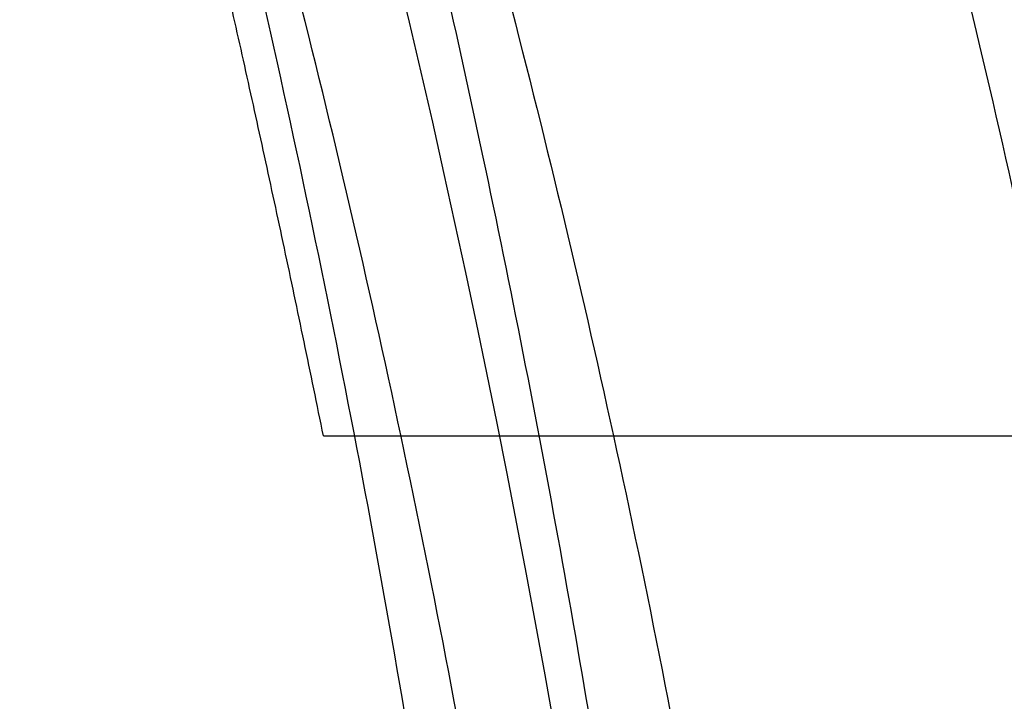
# Model space of a CAD drawing. Header units: millimetres. Extents: x 0 to 297, y 0 to 210.
# Tile 100 of 256: x 141.76 to 141.8003, y 93.667 to 93.6949. Entities that reach past the tile are written whole.
import ezdxf

# ---------------------------------------------------------------- set-up
doc = ezdxf.new("R2010")
doc.units = ezdxf.units.MM
doc.header["$LTSCALE"] = 16.335
doc.layers.get('0').update_dxf_attribs({"linetype": 'CONTINUOUS'})
for name, color, linetype in [('01_GLOBAL', 7, 'CONTINUOUS'), ('INTFCLR_1', 7, 'CONTINUOUS'), ('INTFCLR_144815', 7, 'CONTINUOUS')]:
    doc.layers.add(name, color=color, linetype=linetype)

msp = doc.modelspace()

# ---------------------------------------------------------------- linework, layer by layer
at = {"color": 7, "linetype": 'Continuous'}
msp.add_circle((142.5788034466, 92.2083412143), 3.42, dxfattribs=at)
at = {"color": 9, "linetype": 'Continuous'}
msp.add_arc((142.5788034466, 92.2083412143), 3.3761688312, 92.9674534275, 177.0325465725, dxfattribs=at)
at = {"layer": '01_GLOBAL', "color": 7, "linetype": 'Continuous'}
msp.add_circle((142.5788034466, 92.2083412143), 3.465, dxfattribs=at)
at = {"layer": 'INTFCLR_1', "color": 6, "linetype": 'Continuous'}
for radius in [0.5431065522, 0.5161422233]:
    msp.add_arc((141.273551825, 93.5765928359), radius, 270, 90.00000002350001, dxfattribs=at)
at = {"layer": 'INTFCLR_1', "color": 9, "linetype": 'Continuous'}
for points, knots in [([(141.7564146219, 93.4086508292), (141.7574831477, 93.41155839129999), (141.7595771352, 93.4174295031), (141.7635668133, 93.42933601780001), (141.7700402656, 93.45070775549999), (141.7760428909, 93.4757920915), (141.7800065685, 93.49821100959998), (141.7816728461, 93.5096585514), (141.7825328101, 93.5162796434), (141.7845176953, 93.5329021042), (141.7865801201, 93.56130459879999), (141.786249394, 93.5948145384), (141.7846909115, 93.6165304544), (141.783710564, 93.6265576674), (141.7829887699, 93.6332267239), (141.7807586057, 93.6512265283), (141.7756949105, 93.6800492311), (141.7683980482, 93.70818923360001), (141.7631787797, 93.72489102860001), (141.7612158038, 93.7308650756), (141.7582294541, 93.7396651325), (141.7514922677, 93.75806300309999), (141.7398577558, 93.7850653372), (141.7266081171, 93.8105758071), (141.7173713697, 93.8262776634), (141.7130543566, 93.8332672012), (141.7101864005, 93.83782329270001), (141.7024300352, 93.84980584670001), (141.6894327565, 93.86819606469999), (141.6713790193, 93.8905837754), (141.6560874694, 93.9073650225), (141.64540551, 93.9180914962), (141.6394993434, 93.9237707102), (141.6313044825, 93.931429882), (141.6198341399, 93.9414587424), (141.6074179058, 93.951189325), (141.5999877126, 93.9564732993), (141.5969902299, 93.95850233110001), (141.595231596, 93.95966887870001), (141.5931919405, 93.96097975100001), (141.5909359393, 93.9623581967), (141.5889565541, 93.9634935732), (141.587260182, 93.9643827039), (141.5858677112, 93.96502951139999), (141.5847587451, 93.9654250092), (141.5839916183, 93.9656040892), (141.5833474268, 93.9655067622), (141.5832219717, 93.96490050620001), (141.5835311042, 93.9642303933), (141.5840679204, 93.963301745), (141.5849352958, 93.96213278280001), (141.5860911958, 93.9607075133), (141.587545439, 93.9590358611), (141.5892822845, 93.9571169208), (141.5909074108, 93.95536848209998), (141.5923395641, 93.9538455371), (141.5948337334, 93.9512100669), (141.5989725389, 93.94688354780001), (141.6073909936, 93.9380497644), (141.6165855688, 93.9281391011), (141.6249614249, 93.9186667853), (141.6301387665, 93.9126434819), (141.6384641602, 93.90275559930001), (141.6512098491, 93.88673181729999), (141.6679191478, 93.8634190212), (141.680013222, 93.8443873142), (141.6879313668, 93.83084055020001), (141.6933038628, 93.8213126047), (141.702572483, 93.8039212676), (141.7149508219, 93.7776586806), (141.7234902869, 93.75576266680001), (141.7274621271, 93.7444100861)], [0, 0, 0, 0, 0.0103790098, 0.0208837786, 0.0420711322, 0.08518383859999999, 0.1071959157, 0.1183352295, 0.1239409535, 0.1295662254, 0.1744257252, 0.2192335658, 0.2417179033, 0.2473538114, 0.2529901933, 0.2641930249, 0.3081221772, 0.3509242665, 0.3614865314, 0.3667493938, 0.3719931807, 0.3926229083, 0.4323809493, 0.4704125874, 0.488853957, 0.4934075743, 0.4979380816, 0.506891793, 0.541232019, 0.5733300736, 0.6031972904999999, 0.6172524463, 0.624045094, 0.6306497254, 0.6548348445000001, 0.6750681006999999, 0.6834748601, 0.6853777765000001, 0.68719583, 0.6905456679, 0.6935010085, 0.6960526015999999, 0.698191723, 0.6999112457, 0.7012080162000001, 0.7020916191, 0.7026257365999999, 0.703100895, 0.7038825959, 0.7050751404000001, 0.7066972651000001, 0.7087491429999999, 0.7112254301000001, 0.7141189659, 0.7174213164, 0.7192231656, 0.7211235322, 0.729579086, 0.7392841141, 0.7620097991, 0.7748694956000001, 0.7816475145, 0.7886215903, 0.818178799, 0.8502213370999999, 0.88468242, 0.8936821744, 0.9027945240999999, 0.9213302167, 0.9597016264, 1, 1, 1, 1]), ([(141.589474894, 93.9635928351), (141.5901302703, 93.9635927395), (141.5934664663, 93.96227294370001), (141.5972968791, 93.9600325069), (141.6010154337, 93.95769364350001), (141.6028021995, 93.9565296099), (141.6058484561, 93.95450638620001), (141.6133970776, 93.94924141), (141.6260174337, 93.93955065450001), (141.6376862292, 93.9295595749), (141.6460232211, 93.9219302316), (141.6520280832, 93.91627713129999), (141.6628847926, 93.9056050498), (141.6784293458, 93.8889099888), (141.6967876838, 93.8666341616), (141.7100118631, 93.8483278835), (141.7179037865, 93.83639944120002), (141.7208202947, 93.8318664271), (141.7252087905, 93.8249149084), (141.734595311, 93.80930459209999), (141.748064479, 93.7839377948), (141.7598995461, 93.7570716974), (141.766753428, 93.7387640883), (141.7697904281, 93.7300101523), (141.7717861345, 93.7240691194), (141.7770905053, 93.7074658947), (141.7845086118, 93.67948795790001), (141.7896594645, 93.6508151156), (141.7919274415, 93.6329110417), (141.7926613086, 93.62627893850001), (141.793657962, 93.61630821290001), (141.795242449, 93.59471460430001), (141.7955788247, 93.5613875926), (141.7934815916, 93.5331432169), (141.7914638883, 93.5166159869), (141.7905895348, 93.51003151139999), (141.788895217, 93.4986462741), (141.7848639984, 93.4763451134), (141.7787596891, 93.4513974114), (141.7721799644, 93.4301501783), (141.768123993, 93.4183101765), (141.7659952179, 93.41247182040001), (141.7649089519, 93.40958046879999)], [0, 0, 0, 0, 0.0031306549, 0.0166311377, 0.0214593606, 0.0240790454, 0.0268205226, 0.0389267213, 0.0680356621, 0.1027866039, 0.1122691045, 0.1220183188, 0.1421809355, 0.1849822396, 0.2309158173, 0.2799873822, 0.2927706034, 0.2992370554, 0.3057353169, 0.3320403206, 0.3862319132, 0.4428084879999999, 0.4721383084, 0.4795908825, 0.487069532, 0.5020757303, 0.5628487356, 0.6251729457, 0.6410612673, 0.6490543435, 0.6570463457, 0.6889269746, 0.7524526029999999, 0.8160592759, 0.8240370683, 0.8319876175, 0.8477879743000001, 0.8790177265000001, 0.9402188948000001, 0.970317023, 0.9852457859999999, 1, 1, 1, 1]), ([(141.5894748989, 93.1895928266), (141.5892979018, 93.1895928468), (141.5888645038, 93.1896782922), (141.5888868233, 93.190457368), (141.5893505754, 93.1912589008), (141.5901524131, 93.1924502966), (141.5913747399, 93.19393289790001), (141.5929802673, 93.19575471), (141.5949656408, 93.1978911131), (141.5971947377, 93.2002239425), (141.5996190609, 93.2027196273), (141.6031782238, 93.2063557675), (141.6105296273, 93.21384324), (141.6195432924, 93.22320786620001), (141.6278287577, 93.2322027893), (141.6323134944, 93.2372021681), (141.6349707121, 93.240207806), (141.642015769, 93.24825737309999), (141.6542358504, 93.2629238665), (141.6711890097, 93.2854196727), (141.6850238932, 93.3060388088), (141.6937443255, 93.3203727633), (141.6977917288, 93.32732574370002), (141.7005148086, 93.332090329), (141.7080176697, 93.34559306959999), (141.7196527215, 93.3687304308), (141.7309710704, 93.39569854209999), (141.7380553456, 93.41548603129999), (141.7414080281, 93.4257353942), (141.74326968, 93.43170979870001), (141.7478571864, 93.44693850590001), (141.754617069, 93.4734775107), (141.7601493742, 93.50545404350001), (141.7625257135, 93.5266628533), (141.7633872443, 93.5366215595), (141.7638973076, 93.5433123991), (141.7650129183, 93.56164671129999), (141.7653124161, 93.591641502), (141.7631848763, 93.6215275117), (141.7609722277, 93.63964749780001), (141.7600677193, 93.64622607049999), (141.758622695, 93.65600410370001), (141.7550282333, 93.6767350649), (141.7477475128, 93.7077732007), (141.7401050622, 93.7319029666), (141.7358975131, 93.7436438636)], [0, 0, 0, 0, 0.0008731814, 0.0017184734, 0.0032338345, 0.0055641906, 0.008732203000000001, 0.0127298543, 0.0175349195, 0.0231216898, 0.028646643, 0.0346996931, 0.0482229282, 0.0804128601, 0.09881585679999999, 0.1085510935, 0.1135452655, 0.1186072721, 0.1613234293, 0.207686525, 0.2575125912, 0.2837456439, 0.2904463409, 0.297201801, 0.3108185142, 0.3666506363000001, 0.4248611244, 0.4549770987, 0.470314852, 0.4780577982, 0.4858479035, 0.548777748, 0.6130125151, 0.6457681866, 0.6540348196, 0.6623247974, 0.6788712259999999, 0.7446474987, 0.8101274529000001, 0.8265054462, 0.8346996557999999, 0.8428862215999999, 0.8752668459, 0.9384715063, 1, 1, 1, 1])]:
    msp.add_open_spline(points, degree=3, knots=knots, dxfattribs=at)
at = {"layer": 'INTFCLR_1', "color": 6, "linetype": 'Continuous'}
for points, knots in [([(141.6277114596, 93.9635928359), (141.62722335, 93.9635928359), (141.6272941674, 93.9616186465), (141.6286240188, 93.9602168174), (141.6303773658, 93.9574436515), (141.6330579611, 93.9541787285), (141.636536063, 93.9498851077), (141.6409148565, 93.9446589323), (141.6460561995, 93.938503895), (141.6515635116, 93.9318371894), (141.6570035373, 93.92513003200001), (141.6620669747, 93.9187433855), (141.6667156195, 93.9127488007), (141.6709428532, 93.907173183), (141.6747632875, 93.9020253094), (141.678203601, 93.89729346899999), (141.6812975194, 93.892957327), (141.684076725, 93.8889918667), (141.6865629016, 93.8853864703), (141.6887839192, 93.8821174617), (141.6907670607, 93.879157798), (141.6925435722, 93.87647309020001), (141.6941233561, 93.874058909), (141.6955259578, 93.8718932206), (141.6967707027, 93.86995357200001), (141.6978866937, 93.8681999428), (141.6988796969, 93.86662771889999), (141.6997620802, 93.86522135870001), (141.7005836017, 93.8639042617), (141.7014128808, 93.86256652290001), (141.7023097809, 93.86111046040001), (141.7032931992, 93.8595026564), (141.7043734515, 93.85772284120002), (141.7055619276, 93.8557478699), (141.706875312, 93.8535443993), (141.7083246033, 93.8510862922), (141.7099237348, 93.84834019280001), (141.7116817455, 93.8452798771), (141.7136163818, 93.8418602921), (141.7157436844, 93.8380349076), (141.7180830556, 93.833744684), (141.7206593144, 93.82891480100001), (141.7234900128, 93.82347305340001), (141.726590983, 93.8173359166), (141.7299816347, 93.810401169), (141.7336899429, 93.8025259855), (141.7377398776, 93.7935382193), (141.7421529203, 93.78321811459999), (141.7469453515, 93.7713014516), (141.7521299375, 93.7574106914), (141.7576364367, 93.74122679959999), (141.7631009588, 93.7231958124), (141.7681397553, 93.7040775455), (141.7724835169, 93.68473862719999), (141.7760959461, 93.6653468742), (141.7789762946, 93.645979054), (141.7811396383, 93.6266321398), (141.78259316, 93.6073517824), (141.7833500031, 93.5881192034), (141.7834187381, 93.5689647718), (141.782807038, 93.54987085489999), (141.7815194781, 93.5308399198), (141.7795595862, 93.51188722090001), (141.7769236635, 93.4929746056), (141.7736112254, 93.47412732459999), (141.7696058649, 93.4553044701), (141.7649044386, 93.43652991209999), (141.7595680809, 93.41806413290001), (141.7539109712, 93.4008043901), (141.7483372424, 93.3854818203), (141.7431614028, 93.3723954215), (141.7384031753, 93.3611505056), (141.7340415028, 93.3514143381), (141.7300563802, 93.34293319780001), (141.7264192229, 93.3354991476), (141.7231040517, 93.3289574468), (141.7200858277, 93.32318225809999), (141.7173473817, 93.3180790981), (141.7148681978, 93.3135654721), (141.7126227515, 93.30956018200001), (141.7105887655, 93.305996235), (141.7087453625, 93.3028169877), (141.7070795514, 93.29998482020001), (141.705579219, 93.29746570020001), (141.7042282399, 93.2952218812), (141.7030062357, 93.2932118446), (141.701896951, 93.29140311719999), (141.7008702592, 93.2897422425), (141.6998448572, 93.28809591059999), (141.698741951, 93.2863382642), (141.697495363, 93.2843681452), (141.6960930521, 93.28217288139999), (141.6945138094, 93.27972619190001), (141.6927331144, 93.2769994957), (141.6907308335, 93.2739717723), (141.6884841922, 93.27062245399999), (141.6859642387, 93.26692415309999), (141.6831423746, 93.2628508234), (141.6799866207, 93.2583791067), (141.6764721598, 93.2534967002), (141.6725652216, 93.248182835), (141.668231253, 93.2424190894), (141.6634587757, 93.2362207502), (141.6582464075, 93.2296072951), (141.6526341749, 93.2226555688), (141.646910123, 93.21570810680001), (141.6415439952, 93.20927720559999), (141.6369559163, 93.20380754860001), (141.633315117, 93.19932400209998), (141.6305101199, 93.19592415), (141.6286771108, 93.1930397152), (141.6273060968, 93.1916061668), (141.6272194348, 93.1895928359), (141.6277114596, 93.1895928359)], [0, 0, 0, 0, 0.0017146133, 0.0041239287, 0.0077631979, 0.0127375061, 0.019147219, 0.0271011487, 0.0367138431, 0.0473099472, 0.0574795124, 0.0670486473, 0.07593967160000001, 0.0841262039, 0.0916267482, 0.0984583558, 0.1046766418, 0.1103381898, 0.1154683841, 0.1200606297, 0.1242209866, 0.1279830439, 0.1313690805, 0.1343557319, 0.1370466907, 0.1394649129, 0.141657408, 0.1435788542, 0.1452969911, 0.147110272, 0.1491076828, 0.1513042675, 0.1537308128, 0.1564212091, 0.1594011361, 0.1627417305, 0.1664450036, 0.1705638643, 0.1751393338, 0.1802462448, 0.1859394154, 0.1923045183, 0.1994748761, 0.2074861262, 0.2164579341, 0.2265900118, 0.2380620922, 0.2510852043, 0.2660147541, 0.2831767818, 0.3031618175, 0.3260557, 0.3493456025, 0.3725974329, 0.3956655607, 0.4186206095, 0.4413650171, 0.4640353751, 0.4865253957, 0.5089623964, 0.531306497, 0.5536180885, 0.5759523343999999, 0.598223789, 0.6206818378, 0.6431588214, 0.6658101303, 0.6886542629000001, 0.710664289, 0.7296002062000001, 0.7459208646, 0.7600932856, 0.7724882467, 0.7833944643, 0.793008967, 0.8015592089, 0.8091555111, 0.8158987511, 0.8219029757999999, 0.8272448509, 0.832028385, 0.8363175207, 0.8401542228, 0.8435703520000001, 0.8466171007, 0.8493545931, 0.8518335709, 0.8540704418, 0.8562135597, 0.8586467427, 0.8613594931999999, 0.864403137, 0.8677972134, 0.87158895, 0.8758429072, 0.8805481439, 0.8857559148, 0.8915631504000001, 0.8979547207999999, 0.9049814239, 0.9126947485, 0.9211229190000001, 0.9303127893, 0.9401736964, 0.9507020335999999, 0.9616958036, 0.9717974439, 0.9801138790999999, 0.9868020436, 0.9920080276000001, 0.9957951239, 0.9982716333, 1, 1, 1, 1]), ([(141.6277114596, 93.1895928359), (141.628171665, 93.1895928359), (141.6293857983, 93.19006169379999), (141.6315047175, 93.19118839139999), (141.6344755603, 93.1931057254), (141.6382959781, 93.1958294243), (141.6430293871, 93.1994736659), (141.6486619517, 93.204090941), (141.6548706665, 93.2094848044), (141.6611699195, 93.2152477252), (141.6671157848, 93.2209450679), (141.6725640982, 93.22637349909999), (141.6775235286, 93.2314965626), (141.6820174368, 93.23628843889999), (141.6860792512, 93.24074344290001), (141.6897364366, 93.2448601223), (141.6930192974, 93.248641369), (141.695970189, 93.25211257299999), (141.6986132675, 93.2552811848), (141.7009775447, 93.25816358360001), (141.7030883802, 93.2607771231), (141.7049778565, 93.2631493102), (141.7066938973, 93.26533073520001), (141.7083843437, 93.267503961), (141.7101852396, 93.2698473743), (141.7120971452, 93.2723692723), (141.7139888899, 93.2749001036), (141.7158471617, 93.2774191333), (141.7177807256, 93.2800762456), (141.719921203, 93.2830619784), (141.7223135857, 93.2864552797), (141.7249869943, 93.2903210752), (141.7279695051, 93.29472983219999), (141.7312859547, 93.2997545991), (141.7349620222, 93.3054853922), (141.739037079, 93.3120481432), (141.7435494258, 93.3195877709), (141.7485344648, 93.32828125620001), (141.7540294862, 93.3383627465), (141.760066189, 93.3501066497), (141.766684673, 93.36392390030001), (141.7737557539, 93.3800111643), (141.780825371, 93.39786298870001), (141.7874356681, 93.4166847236), (141.7933066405, 93.4357633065), (141.7983875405, 93.454912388), (141.8026952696, 93.4741114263), (141.8062277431, 93.4932588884), (141.8090134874, 93.5124067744), (141.811058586, 93.53147350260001), (141.8123825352, 93.5504894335), (141.8129971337, 93.5694357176), (141.8129122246, 93.5883156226), (141.8121342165, 93.6071403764), (141.8106673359, 93.62589803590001), (141.8085112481, 93.6445966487), (141.8056642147, 93.6632334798), (141.8021262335, 93.68178000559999), (141.7978831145, 93.7002777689), (141.7929277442, 93.71870359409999), (141.7872355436, 93.7370788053), (141.7808222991, 93.75530999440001), (141.7739442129, 93.77270942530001), (141.7670434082, 93.78846903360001), (141.7605810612, 93.8020326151), (141.7546880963, 93.8135696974), (141.7493295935, 93.823472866), (141.7444701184, 93.8320171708), (141.7400702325, 93.83943301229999), (141.7360941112, 93.8458959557), (141.7325006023, 93.8515538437), (141.7292596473, 93.8565142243), (141.726339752, 93.8608753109), (141.7237187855, 93.86470654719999), (141.7213647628, 93.8680818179), (141.7192605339, 93.87104888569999), (141.717372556, 93.87367216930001), (141.7156764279, 93.8759981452), (141.7140548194, 93.87819543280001), (141.7123690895, 93.88045363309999), (141.7105117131, 93.88291035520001), (141.7085985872, 93.8854056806), (141.7066793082, 93.8878747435), (141.7047357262, 93.8903431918), (141.7026024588, 93.8930148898), (141.7002196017, 93.8959525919), (141.69755058, 93.8991866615), (141.6945697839, 93.9027308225), (141.6912418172, 93.90660370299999), (141.6875371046, 93.9108152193), (141.6834171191, 93.91537787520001), (141.6788518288, 93.92028969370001), (141.6738154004, 93.9255385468), (141.6682758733, 93.9311042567), (141.6622344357, 93.93693821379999), (141.6557918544, 93.9428789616), (141.6493931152, 93.94847737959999), (141.6435362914, 93.95331061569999), (141.6386043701, 93.9571286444), (141.6346411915, 93.9599686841), (141.6315795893, 93.9619541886), (141.6294126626, 93.96311226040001), (141.6281767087, 93.9635928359), (141.6277114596, 93.9635928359)], [0, 0, 0, 0, 0.0015510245, 0.0042404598, 0.008161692, 0.0134191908, 0.0200669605, 0.0282845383, 0.0379646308, 0.04778133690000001, 0.0570562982, 0.0657163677, 0.0737008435, 0.0810864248, 0.08785639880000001, 0.09401872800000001, 0.09964461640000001, 0.1047327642, 0.1093734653, 0.1135510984, 0.1172970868, 0.1206958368, 0.1237721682, 0.1266512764, 0.1299751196, 0.1337328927, 0.1373171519, 0.1406241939, 0.1442827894, 0.1483924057, 0.1530055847, 0.1582756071, 0.1642330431, 0.1709447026, 0.1785661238, 0.1871788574, 0.1969791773, 0.2081785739, 0.2209513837, 0.2356728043, 0.2526768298, 0.2725784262, 0.2948857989, 0.3173719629, 0.3397942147, 0.362144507, 0.3841260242, 0.4060931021, 0.4277499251, 0.4493238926, 0.4707068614, 0.4919794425, 0.5131973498, 0.5343237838, 0.5554641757, 0.5765947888, 0.5977467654, 0.6189899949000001, 0.6402145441, 0.6616941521, 0.6832817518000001, 0.7050322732, 0.7268136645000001, 0.7463228, 0.7630041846, 0.7774428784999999, 0.7899800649, 0.8009502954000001, 0.8105690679, 0.8190401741, 0.8265233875, 0.8331581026, 0.8390096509, 0.8442114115, 0.8488026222, 0.8528784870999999, 0.8564706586, 0.8596954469, 0.8625805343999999, 0.8656744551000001, 0.8691928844, 0.8729603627, 0.8762716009, 0.879732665, 0.8835489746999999, 0.8877941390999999, 0.8924809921, 0.8976810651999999, 0.9034017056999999, 0.9096904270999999, 0.916584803, 0.9241199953, 0.932290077, 0.9411002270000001, 0.9505839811, 0.960593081, 0.9706330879, 0.9792338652, 0.9861845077, 0.991642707, 0.9956806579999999, 0.9984319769, 1, 1, 1, 1])]:
    msp.add_open_spline(points, degree=3, knots=knots, dxfattribs=at)
at = {"layer": 'INTFCLR_144815', "color": 9, "linetype": 'Continuous'}
msp.add_line((141.7724577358, 93.67788943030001), (141.8131257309, 93.67788943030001), dxfattribs=at)
at = {"layer": 'INTFCLR_144815', "color": 6, "linetype": 'Continuous'}
for radius in [0.5743020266, 0.5472855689]:
    msp.add_circle((141.273551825, 93.5765928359), radius, dxfattribs=at)
for radius, start, end in [(0.7917112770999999, 313.9937911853, 154.5150993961), (0.7647112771, 312.9543589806, 154.5144414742), (0.73941501, 282.2440355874, 71.2863570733), (0.5834285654, 308.490992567, 51.50900743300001), (0.6104450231, 316.9838592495, 43.0161407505), (0.5760164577, 313.9992414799, 46.00075850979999)]:
    msp.add_arc((141.273551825, 93.5765928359), radius, start, end, dxfattribs=at)
at = {"layer": 'INTFCLR_144815', "color": 9, "linetype": 'Continuous'}
for centre, radius, start, end in [((141.273551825, 93.5765928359), 0.7345008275, 292.4997540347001, 54.0964566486), ((141.2735550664, 93.5765943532), 0.6625959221, 292.4997540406, 54.09645665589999), ((141.2735749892, 93.5765983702), 0.6513931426, 311.2505121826, 48.7494878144), ((141.2735518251, 93.5765928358), 0.5937131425, 314.0862202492, 45.9137797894), ((141.273551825, 93.5765928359), 0.5795156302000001, 313.8592910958, 46.1407088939), ((141.273551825, 93.5765928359), 0.5757241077, 314.0319604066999, 45.9680396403)]:
    msp.add_arc(centre, radius, start, end, dxfattribs=at)
at = {"layer": 'INTFCLR_144815', "color": 6, "linetype": 'Continuous'}
for points, knots in [([(141.8173538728, 93.5765928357), (141.8173538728, 93.5794212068), (141.8173118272, 93.58507865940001), (141.8171225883, 93.5935644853), (141.8168070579, 93.60205032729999), (141.8163650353, 93.6105362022), (141.8157962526, 93.61902194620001), (141.8151003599, 93.62750751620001), (141.8142769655, 93.63599250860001), (141.8133255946, 93.64447672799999), (141.8122457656, 93.6529594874), (141.8110369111, 93.66144038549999), (141.8096985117, 93.66991834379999), (141.8082299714, 93.6783925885), (141.8066308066, 93.6868615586), (141.8049004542, 93.6953240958), (141.8030385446, 93.70377809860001), (141.80104466, 93.7122218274), (141.7989186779, 93.72065246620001), (141.7966604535, 93.7290675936), (141.7942702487, 93.73746360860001), (141.7917483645, 93.74583724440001), (141.789095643, 93.7541839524), (141.7863130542, 93.762499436), (141.7834022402, 93.7707781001), (141.7803651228, 93.77901440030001), (141.7772043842, 93.7872016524), (141.7739232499, 93.79533281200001), (141.7705257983, 93.8033998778), (141.767016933, 93.8113941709), (141.763402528, 93.81930619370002), (141.7596895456, 93.82712558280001), (141.7558861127, 93.83484115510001), (141.7520015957, 93.8424409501), (141.7480466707, 93.84991227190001), (141.744033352, 93.8572417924), (141.7399749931, 93.86441567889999), (141.7358862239, 93.87141979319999), (141.7317828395, 93.8782399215), (141.7276816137, 93.8848620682), (141.7236000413, 93.8912727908), (141.7195560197, 93.89745955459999), (141.7155674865, 93.9034110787), (141.7116520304, 93.9091176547), (141.7078264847, 93.9145714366), (141.7041065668, 93.91976662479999), (141.7005065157, 93.9246996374), (141.6970389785, 93.92936893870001), (141.6937149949, 93.93377478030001), (141.690544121, 93.9379188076), (141.6875338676, 93.941804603), (141.6846894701, 93.9454377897), (141.6820136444, 93.94882619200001), (141.6795073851, 93.95197874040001), (141.6771704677, 93.9549048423), (141.6750020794, 93.95761363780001), (141.6730008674, 93.9601140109), (141.6711651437, 93.962414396), (141.669493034, 93.9645226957), (141.6679826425, 93.96644604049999), (141.666632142, 93.9681910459), (141.6654391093, 93.9697636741), (141.6644023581, 93.97117020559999), (141.6635160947, 93.972414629), (141.6627882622, 93.97350604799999), (141.6621863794, 93.9744363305), (141.6617182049, 93.9753981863), (141.6610997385, 93.9761994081), (141.6615040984, 93.97708787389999), (141.6617698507, 93.97709267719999)], [0, 0, 0, 0, 0.0193136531, 0.0386315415, 0.05795820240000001, 0.0772974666, 0.0966541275, 0.1160313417, 0.1354339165, 0.1548642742, 0.1743271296, 0.1938240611, 0.2133596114, 0.2329339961, 0.2525510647, 0.2722100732, 0.2919141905, 0.3116608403, 0.3314519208, 0.351283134, 0.3711547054, 0.3910601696, 0.4109974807, 0.4309575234, 0.4509352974, 0.4709189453, 0.4908990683, 0.5108615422, 0.5307908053, 0.5506690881, 0.5704756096, 0.5901867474, 0.6097758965, 0.6292133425, 0.6484663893, 0.6674992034, 0.6862731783, 0.7047472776, 0.7228785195, 0.7406226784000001, 0.7579352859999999, 0.7747726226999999, 0.7910927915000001, 0.8068568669, 0.8220298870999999, 0.8365818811, 0.8504883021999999, 0.8637310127, 0.8762964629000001, 0.8881752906, 0.8993620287, 0.9098612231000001, 0.9196832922, 0.928844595, 0.9373624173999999, 0.9452545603, 0.952538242, 0.9592315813, 0.9653514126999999, 0.970913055, 0.9759307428, 0.980418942, 0.9843915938, 0.9878631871, 0.9908472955, 0.9933569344, 0.9954053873, 0.9981850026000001, 1, 1, 1, 1]), ([(141.6746009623, 93.1760929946), (141.6743294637, 93.1760979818), (141.6739346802, 93.1770195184), (141.6745467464, 93.1778388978), (141.6750158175, 93.17883374), (141.6756162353, 93.1797931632), (141.6763427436, 93.18091902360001), (141.6772268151, 93.1822020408), (141.6782605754, 93.1836515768), (141.6794495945, 93.1852715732), (141.6807951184, 93.18706860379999), (141.6822994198, 93.18904864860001), (141.6839649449, 93.1912193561), (141.6857956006, 93.1935906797), (141.6877946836, 93.1961725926), (141.6899625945, 93.1989721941), (141.6922956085, 93.2019921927), (141.6947877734, 93.2052332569), (141.6974360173, 93.20870055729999), (141.7002434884, 93.21240829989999), (141.7032142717, 93.2163732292), (141.7063442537, 93.22060254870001), (141.7096232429, 93.2250961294), (141.7130388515, 93.22985135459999), (141.7165811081, 93.2348694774), (141.7202374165, 93.2401484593), (141.7239937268, 93.2456843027), (141.7278347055, 93.251470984), (141.731743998, 93.2575005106), (141.735704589, 93.26376313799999), (141.7396991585, 93.2702476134), (141.7437104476, 93.2769414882), (141.7477216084, 93.28383147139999), (141.7517165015, 93.2909037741), (141.7556799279, 93.2981444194), (141.7595977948, 93.3055395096), (141.7634572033, 93.3130754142), (141.767246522, 93.3207389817), (141.7709553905, 93.32851766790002), (141.7745746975, 93.3363996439), (141.7780965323, 93.3443738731), (141.7815140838, 93.35243008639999), (141.7848215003, 93.3605586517), (141.7880144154, 93.3687521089), (141.7910827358, 93.3769863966), (141.7940232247, 93.38525192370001), (141.7968372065, 93.39355072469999), (141.7995279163, 93.40189302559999), (141.8020958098, 93.4102817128), (141.8045374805, 93.4187064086), (141.8068514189, 93.42716225), (141.8090350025, 93.4356385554), (141.811086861, 93.444127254), (141.8130074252, 93.4526268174), (141.8147973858, 93.4611370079), (141.8164574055, 93.4696578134), (141.8179878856, 93.4781882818), (141.8193889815, 93.4867260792), (141.8206608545, 93.49526836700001), (141.8218038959, 93.5038134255), (141.8228186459, 93.5123607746), (141.8237055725, 93.5209097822), (141.8244651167, 93.5294599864), (141.8250976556, 93.5380107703), (141.8256035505, 93.54656205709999), (141.825983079, 93.55511352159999), (141.8262364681, 93.5636652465), (141.8263638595, 93.57221696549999), (141.8263653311, 93.5807687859), (141.8262408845, 93.58932047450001), (141.825990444, 93.5978721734), (141.8256138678, 93.6064236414), (141.8251109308, 93.61497493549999), (141.8244813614, 93.6235256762), (141.8237248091, 93.6320757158), (141.8228408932, 93.64062454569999), (141.821829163, 93.64917180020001), (141.8206891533, 93.6577167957), (141.8194203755, 93.6662587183), (141.8180223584, 93.67479645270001), (141.8164946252, 93.6833288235), (141.8148367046, 93.6918545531), (141.8130483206, 93.7003713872), (141.8111294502, 93.708876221), (141.8090801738, 93.7173660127), (141.8069004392, 93.7258386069), (141.8045900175, 93.7342926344), (141.8021489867, 93.7427256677), (141.7995780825, 93.7511333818), (141.7968786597, 93.7595102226), (141.794052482, 93.76785030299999), (141.7911015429, 93.7761479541), (141.7880284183, 93.78439680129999), (141.7848363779, 93.7925896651), (141.7815294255, 93.8007186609), (141.7781123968, 93.8087751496), (141.7745910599, 93.8167496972), (141.7709722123, 93.8246320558), (141.7672637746, 93.83241116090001), (141.7634748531, 93.84007518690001), (141.7596157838, 93.8476116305), (141.7556981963, 93.85500733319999), (141.7517349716, 93.8622486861), (141.7477402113, 93.8693217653), (141.7437291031, 93.8762126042), (141.7397177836, 93.8829074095), (141.7357230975, 93.8893928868), (141.7317622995, 93.8956565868), (141.7278527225, 93.90168723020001), (141.7240113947, 93.9074750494), (141.7202546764, 93.9130120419), (141.7165979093, 93.9182921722), (141.7130551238, 93.92331147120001), (141.7096387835, 93.92806808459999), (141.7063596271, 93.93256220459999), (141.7032265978, 93.9367959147), (141.7002468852, 93.9407729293), (141.6974259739, 93.9444983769), (141.6947677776, 93.947978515), (141.6922747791, 93.9512204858), (141.689948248, 93.9542320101), (141.6877884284, 93.957021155), (141.6857947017, 93.9595961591), (141.6839658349, 93.96196516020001), (141.6823001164, 93.9641361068), (141.6807955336, 93.9661165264), (141.6794499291, 93.96791362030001), (141.6782609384, 93.9695336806), (141.6772266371, 93.97098359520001), (141.6763438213, 93.9722659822), (141.6756133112, 93.9733940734), (141.6750243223, 93.9743472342), (141.6745991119, 93.9751992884), (141.6741632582, 93.9759468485), (141.6741898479, 93.9770851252), (141.6746009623, 93.97709267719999)], [0, 0, 0, 0, 0.0009311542, 0.0023661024, 0.0034197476, 0.004708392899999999, 0.006238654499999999, 0.0080169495, 0.0100497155, 0.0123440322, 0.0149074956, 0.0177478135, 0.0208710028, 0.0242896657, 0.0280205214, 0.0320682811, 0.0364316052, 0.0411066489, 0.04608797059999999, 0.0513925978, 0.0570544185, 0.0630770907, 0.069434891, 0.0761294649, 0.08315356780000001, 0.09049758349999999, 0.0981493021, 0.1060937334, 0.1143137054, 0.1227901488, 0.1315025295, 0.1404294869, 0.1495493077, 0.1588404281, 0.1682819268, 0.1778537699, 0.1875370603, 0.197314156, 0.207168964, 0.217086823, 0.2270545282, 0.2370604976, 0.2470942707, 0.2571461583, 0.2672135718, 0.2772260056, 0.2872285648, 0.2972614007, 0.3072826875, 0.3173107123, 0.3273382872, 0.3373435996, 0.3473246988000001, 0.3572841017, 0.367223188, 0.3771444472, 0.387051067, 0.3969410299, 0.4068119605, 0.4166652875, 0.4265028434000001, 0.4363264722, 0.4461370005, 0.4559367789, 0.4657270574, 0.4755104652, 0.4852884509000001, 0.4950636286, 0.5048374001, 0.5146124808, 0.5243903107, 0.5341735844, 0.5439637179, 0.5537632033, 0.5635732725, 0.5733961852, 0.5832332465, 0.5930862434, 0.6029564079, 0.6128446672, 0.6227518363, 0.6326790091, 0.6426268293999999, 0.6525927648, 0.6625749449, 0.6725742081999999, 0.6825911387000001, 0.6926266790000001, 0.7026779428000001, 0.7127386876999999, 0.7228052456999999, 0.7328732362, 0.7429368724, 0.7529895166, 0.7630233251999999, 0.7730292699, 0.7829971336, 0.7929151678, 0.8027701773, 0.8125475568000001, 0.8222311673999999, 0.8318035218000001, 0.8412455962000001, 0.8505374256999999, 0.8596580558, 0.8685859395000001, 0.8772993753, 0.8857769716, 0.8939982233, 0.9019439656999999, 0.9095970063, 0.9169424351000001, 0.9239679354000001, 0.9306640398, 0.9370242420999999, 0.9430448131, 0.9487246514, 0.9540648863, 0.9590688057, 0.9637413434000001, 0.9680887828, 0.9721183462, 0.9758379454, 0.9792560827, 0.9823810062, 0.9852211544, 0.9877847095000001, 0.9900792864, 0.992112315, 0.993890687, 0.995421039, 0.9967097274, 0.9977633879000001, 0.9985900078, 1, 1, 1, 1]), ([(141.6367999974, 93.9635928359), (141.6364399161, 93.9635928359), (141.6363255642, 93.96223278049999), (141.6372569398, 93.961163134), (141.63838536, 93.9592337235), (141.640177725, 93.9569395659), (141.6424921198, 93.95397263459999), (141.6453817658, 93.950439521), (141.6488464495, 93.9462393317), (141.6528933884, 93.9413522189), (141.6575677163, 93.93566622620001), (141.6628623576, 93.9291331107), (141.6687637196, 93.92169221), (141.6752395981, 93.91329443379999), (141.6822044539, 93.9039472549), (141.6895907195, 93.89362696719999), (141.6972639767, 93.88240246), (141.7051198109, 93.8703058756), (141.7130153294, 93.8574437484), (141.7208404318, 93.84389146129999), (141.7284773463, 93.82976390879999), (141.7358420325, 93.8151435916), (141.7428534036, 93.8001349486), (141.7494631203, 93.78480120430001), (141.755622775, 93.7692287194), (141.7613102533, 93.75346066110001), (141.7665038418, 93.7375560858), (141.7711928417, 93.7215559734), (141.7753772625, 93.70547850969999), (141.7790480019, 93.6893825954), (141.7822197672, 93.6732368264), (141.7848866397, 93.6571045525), (141.7870606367, 93.6409506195), (141.7887417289, 93.6248260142), (141.7899368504, 93.6087188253), (141.7906506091, 93.59264376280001), (141.7908088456, 93.5819393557), (141.7908088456, 93.5765928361)], [0, 0, 0, 0, 0.0025344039, 0.005901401, 0.0109295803, 0.0177704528, 0.0265540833, 0.0373505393, 0.04991676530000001, 0.0648695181, 0.0820131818, 0.1017234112, 0.1240566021, 0.1488553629, 0.1763609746, 0.2060970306, 0.2381748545, 0.2720515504, 0.3076064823, 0.3443876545, 0.3821831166, 0.4206251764, 0.4595934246, 0.4987613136, 0.5381325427, 0.5774437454, 0.6167240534, 0.6558745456, 0.6947773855, 0.7336358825, 0.7720551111, 0.8105726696, 0.8487051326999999, 0.8867612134, 0.9246626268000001, 0.9623689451, 1, 1, 1, 1]), ([(141.6876600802, 93.9635928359), (141.6873876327, 93.9635928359), (141.6869901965, 93.9626640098), (141.6875708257, 93.9618304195), (141.6880138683, 93.96081402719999), (141.6885845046, 93.9598337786), (141.6892758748, 93.95868324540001), (141.6901180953, 93.95737211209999), (141.6911032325, 93.9558912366), (141.6922361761, 93.95423713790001), (141.693517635, 93.95240368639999), (141.6949495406, 93.9503850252), (141.696533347, 93.9481745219), (141.6982702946, 93.94576541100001), (141.7001613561, 93.9431504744), (141.702206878, 93.9403225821), (141.7044067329, 93.93727439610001), (141.7067598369, 93.9339990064), (141.7092643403, 93.9304896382), (141.7119171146, 93.9267403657), (141.7147138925, 93.9227459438), (141.7176489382, 93.9185023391), (141.7207150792, 93.9140067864), (141.7239035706, 93.9092581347), (141.7272041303, 93.90425699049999), (141.7306050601, 93.8990057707), (141.7340933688, 93.8935087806), (141.737654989, 93.8877721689), (141.7412750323, 93.881803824), (141.7449380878, 93.87561318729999), (141.7486285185, 93.8692110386), (141.7523307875, 93.8626091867), (141.7560297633, 93.8558201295), (141.759710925, 93.848856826), (141.7633605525, 93.841732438), (141.7669658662, 93.83446010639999), (141.7705151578, 93.82705267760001), (141.7739978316, 93.81952255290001), (141.7774044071, 93.81188158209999), (141.7807265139, 93.8041409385), (141.7839568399, 93.7963110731), (141.7870890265, 93.7884017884), (141.7901177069, 93.7804219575), (141.7930382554, 93.77237995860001), (141.7958469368, 93.7642830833), (141.7985405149, 93.75613842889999), (141.8011165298, 93.74795190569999), (141.8035728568, 93.7397293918), (141.8059080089, 93.7314755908), (141.8081207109, 93.7231952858), (141.8102101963, 93.71489212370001), (141.8121758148, 93.70656992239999), (141.814017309, 93.698231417), (141.8157344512, 93.6898796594), (141.8173273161, 93.68151664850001), (141.8187959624, 93.67314474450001), (141.8201406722, 93.66476527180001), (141.8213616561, 93.6563800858), (141.8224592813, 93.6479900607), (141.823433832, 93.6395966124), (141.8242856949, 93.6312001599), (141.8250151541, 93.62280178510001), (141.8256225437, 93.6144016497), (141.8261081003, 93.60600059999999), (141.8264720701, 93.59759857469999), (141.826714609, 93.58919624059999), (141.8268358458, 93.5807934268), (141.8268358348, 93.5723907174), (141.8267145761, 93.56398791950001), (141.8264720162, 93.55558560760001), (141.8261080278, 93.5471836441), (141.8256224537, 93.5387826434), (141.8250150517, 93.5303826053), (141.8242855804, 93.5219843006), (141.823433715, 93.5135879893), (141.8224591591, 93.5051946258), (141.8213615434, 93.496804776), (141.8201405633, 93.4884196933), (141.818795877, 93.48004042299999), (141.8173272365, 93.4716685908), (141.8157344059, 93.4633057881), (141.8140172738, 93.4549540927), (141.8121758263, 93.4466158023), (141.8102102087, 93.43829360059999), (141.8081207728, 93.4299906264), (141.805908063, 93.4217102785), (141.8035729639, 93.4134566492), (141.801116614, 93.4052340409), (141.7985406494, 93.3970476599), (141.7958470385, 93.38890288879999), (141.7930384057, 93.3808061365), (141.7901178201, 93.3727640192), (141.7870891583, 93.3647842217), (141.7839569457, 93.3568748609), (141.7807266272, 93.34904500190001), (141.7774045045, 93.3413043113), (141.7739979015, 93.33366327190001), (141.7705152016, 93.3261330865), (141.7669658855, 93.3187256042), (141.7633605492, 93.3114532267), (141.759710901, 93.30432879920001), (141.7560297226, 93.2973654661), (141.7523307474, 93.29057641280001), (141.748628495, 93.2839745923), (141.7449380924, 93.2775724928), (141.7412750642, 93.27138190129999), (141.737655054, 93.2654136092), (141.7340934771, 93.2596770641), (141.7306052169, 93.25418014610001), (141.7272043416, 93.24892900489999), (141.7239038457, 93.2439279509), (141.7207154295, 93.2391794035), (141.7176493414, 93.23468391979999), (141.7147143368, 93.23044036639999), (141.7119175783, 93.226445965), (141.7092648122, 93.2226966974), (141.7067603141, 93.2191873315), (141.7044071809, 93.2159118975), (141.702207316, 93.21286369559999), (141.700161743, 93.2100357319), (141.6982706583, 93.2074207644), (141.6965336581, 93.2050115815), (141.6949498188, 93.2028010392), (141.6935178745, 93.2007823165), (141.6922363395, 93.1989487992), (141.691103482, 93.19729470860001), (141.6901178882, 93.1958135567), (141.6892769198, 93.1945030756), (141.6885816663, 93.193350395), (141.6880221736, 93.19237622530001), (141.6876198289, 93.19150727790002), (141.6872095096, 93.190741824), (141.687244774, 93.1895928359), (141.6876600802, 93.1895928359)], [0, 0, 0, 0, 0.0009748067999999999, 0.0024843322, 0.0035889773, 0.0049377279, 0.0065370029, 0.0083930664, 0.0105121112, 0.0129009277, 0.0155662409, 0.0185155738, 0.0217561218, 0.0252958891, 0.029142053, 0.0333024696, 0.0377835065, 0.0425919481, 0.0477324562, 0.0532095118, 0.059024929, 0.0651792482, 0.071670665, 0.0784946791, 0.0856442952, 0.09310988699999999, 0.1008792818, 0.1089378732, 0.1172690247, 0.1258543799, 0.1346742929, 0.1437082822, 0.1529356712, 0.1623360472, 0.1718891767, 0.1815756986, 0.1913773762, 0.2012771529, 0.211259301, 0.2213094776, 0.2314148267, 0.2415638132, 0.2517458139, 0.2619526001, 0.2721754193, 0.2824085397, 0.2926450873, 0.3028812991, 0.3131119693, 0.3233349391, 0.3335463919, 0.3437455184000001, 0.3539296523, 0.3640990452, 0.3742517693, 0.3843890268, 0.3945097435, 0.4046157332, 0.4147062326, 0.4247836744, 0.4348478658, 0.4449015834, 0.4549448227, 0.4649806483, 0.4750093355, 0.4850340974, 0.4950553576, 0.5050763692, 0.5150976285, 0.5251223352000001, 0.5351510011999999, 0.5451866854, 0.5552299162, 0.5652834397, 0.5753475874, 0.5854247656, 0.5955152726, 0.6056208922, 0.6157416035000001, 0.6258785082, 0.6360313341, 0.6462002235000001, 0.6563845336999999, 0.6665832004, 0.6767949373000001, 0.6870173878, 0.6972484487, 0.7074841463, 0.7177211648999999, 0.7279537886, 0.7381770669, 0.7483834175, 0.7585658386, 0.7687147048, 0.7788200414, 0.7888703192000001, 0.7988525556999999, 0.8087524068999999, 0.8185541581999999, 0.8282407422, 0.8377939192, 0.8471943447, 0.8564217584, 0.8654556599, 0.8742755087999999, 0.8828608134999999, 0.8911918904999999, 0.8992503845, 0.907019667, 0.9144851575, 0.9216346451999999, 0.9284584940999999, 0.9349497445, 0.9411040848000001, 0.9469194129, 0.9523964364, 0.9575370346, 0.9623454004, 0.9668266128, 0.9709869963, 0.9748333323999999, 0.9783730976, 0.9816137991, 0.9845631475, 0.9872286, 0.9896174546, 0.9917366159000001, 0.9935927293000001, 0.995192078, 0.9965408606, 0.9976455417, 0.9985140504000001, 1, 1, 1, 1]), ([(141.8279920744, 93.5765928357), (141.8279920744, 93.57961106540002), (141.8279453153, 93.5856482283), (141.827734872, 93.5947032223), (141.8273840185, 93.6037574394), (141.8268925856, 93.61281042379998), (141.8262603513, 93.6218615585), (141.8254870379, 93.63091022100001), (141.8245723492, 93.63995544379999), (141.8235159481, 93.6489963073), (141.8223175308, 93.65803137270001), (141.8209767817, 93.6670592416), (141.8194934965, 93.6760778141), (141.8178674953, 93.6850850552), (141.8160988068, 93.6940780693), (141.8141875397, 93.7030540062), (141.8121341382, 93.7120089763), (141.8099392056, 93.72093909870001), (141.8076038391, 93.7298392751), (141.8051294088, 93.73870433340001), (141.8025179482, 93.7475277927), (141.7997719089, 93.7563029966), (141.7968945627, 93.76502200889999), (141.7938898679, 93.7736763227), (141.7907627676, 93.7822562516), (141.7875191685, 93.79075127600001), (141.7841661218, 93.79914982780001), (141.7807119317, 93.8074392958), (141.7771662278, 93.81560611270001), (141.773540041, 93.8236358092), (141.7698458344, 93.83151314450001), (141.7660975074, 93.83922225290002), (141.7623103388, 93.8467468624), (141.7585008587, 93.85407058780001), (141.7546866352, 93.86117730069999), (141.750885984, 93.8680515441), (141.7471176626, 93.8746788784), (141.743400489, 93.88104627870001), (141.7397529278, 93.8871425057), (141.7361926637, 93.8929584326), (141.7327361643, 93.8984873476), (141.7293986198, 93.9037246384), (141.7261938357, 93.90866760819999), (141.7231341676, 93.9133152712), (141.7202295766, 93.9176694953), (141.7174873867, 93.9217350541), (141.714912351, 93.92551930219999), (141.712507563, 93.92903072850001), (141.7102748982, 93.9322783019), (141.7082153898, 93.9352709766), (141.7063294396, 93.93801741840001), (141.7046169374, 93.9405260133), (141.7030776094, 93.9428040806), (141.7017103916, 93.944859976), (141.7005155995, 93.9466963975), (141.6994879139, 93.9483318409), (141.6986378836, 93.9497350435), (141.6979277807, 93.95102086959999), (141.6972633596, 93.9522383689), (141.6964914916, 93.9544142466), (141.697273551, 93.9544278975)], [0, 0, 0, 0, 0.0222571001, 0.0445186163, 0.0667890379, 0.0890723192, 0.1113729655, 0.1336940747, 0.1560397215, 0.1784119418, 0.2008143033, 0.2232471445, 0.2457129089, 0.2682100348, 0.2907394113, 0.3132970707, 0.3358817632, 0.358486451, 0.3811070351, 0.4037327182, 0.4263554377, 0.4489604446, 0.4715347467, 0.4940593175, 0.5165136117, 0.5388737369, 0.5611120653, 0.5831973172, 0.6050944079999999, 0.6267646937, 0.6481657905, 0.669252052, 0.6899749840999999, 0.7102837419, 0.7301263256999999, 0.7494508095, 0.7682064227, 0.7863443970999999, 0.8038198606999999, 0.8205929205, 0.8366293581, 0.851902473, 0.8663888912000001, 0.8800703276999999, 0.8929351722, 0.9049861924, 0.9162327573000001, 0.9266888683, 0.9363704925, 0.9452946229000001, 0.9534783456, 0.9609388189, 0.9676924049, 0.9737545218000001, 0.9791401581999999, 0.9838651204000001, 0.9879448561, 0.9913952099, 0.9942320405, 1, 1, 1, 1]), ([(141.8545562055, 93.5765928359), (141.8545562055, 93.58232985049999), (141.8543766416, 93.5938099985), (141.8535699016, 93.61102461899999), (141.8522225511, 93.6282339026), (141.8503317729, 93.6454332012), (141.8478929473, 93.66261608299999), (141.8449029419, 93.6797723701), (141.8413565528, 93.69688661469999), (141.83725221, 93.7139390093), (141.8325884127, 93.73090259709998), (141.8273701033, 93.7477437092), (141.8216049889, 93.76441833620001), (141.8153120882, 93.780873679), (141.8085173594, 93.79704301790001), (141.8012644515, 93.8128510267), (141.7936084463, 93.8282058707), (141.7856284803, 93.84300684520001), (141.777421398, 93.8571437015), (141.7691021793, 93.87050351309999), (141.7608023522, 93.8829802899), (141.7526596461, 93.8944793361), (141.7448116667, 93.9049307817), (141.7373791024, 93.9142903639), (141.7304690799, 93.9225506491), (141.7241547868, 93.92972697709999), (141.7184880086, 93.9358608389), (141.7134947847, 93.94100683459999), (141.7091846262, 93.9452247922), (141.7055514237, 93.94857992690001), (141.7025916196, 93.9511195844), (141.7002729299, 93.95292299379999), (141.69861852, 93.95398191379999), (141.6976418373, 93.954434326), (141.697273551, 93.9544278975)], [0, 0, 0, 0, 0.0408478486, 0.0817335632, 0.1226845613, 0.1637334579, 0.2049110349, 0.2462332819, 0.2877076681, 0.3293330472, 0.3710932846, 0.4129493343, 0.4548452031, 0.496691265, 0.5383653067, 0.5797017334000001, 0.6205048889, 0.6605076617, 0.6994062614, 0.7368735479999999, 0.7725477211, 0.8060862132, 0.8371823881, 0.8655946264, 0.8911736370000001, 0.9138533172, 0.9336464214, 0.9506270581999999, 0.9648988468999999, 0.9765861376, 0.9858149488, 0.9927059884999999, 0.9973773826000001, 1, 1, 1, 1]), ([(141.7724577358, 93.67788943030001), (141.772327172, 93.6785324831), (141.7720646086, 93.6798177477), (141.771666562, 93.6817426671), (141.7712650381, 93.6836613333), (141.7708609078, 93.68557001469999), (141.7704550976, 93.68746496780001), (141.7700485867, 93.68934244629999), (141.769642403, 93.6911987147), (141.7692376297, 93.6930300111), (141.7688354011, 93.69483255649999), (141.7684368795, 93.6966026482), (141.7680432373, 93.6983367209), (141.7676556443, 93.700031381), (141.7672752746, 93.7016833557), (141.7669032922, 93.70328953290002), (141.7665408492, 93.7048469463), (141.7661890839, 93.7063527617), (141.7658490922, 93.7078043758), (141.7655219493, 93.7091992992), (141.7652086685, 93.71053531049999), (141.7649102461, 93.71181024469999), (141.764627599, 93.7130222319), (141.7643616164, 93.71416947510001), (141.7641130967, 93.7152504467), (141.7638828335, 93.7162636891), (141.7636714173, 93.7172080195), (141.7634798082, 93.71808217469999), (141.7633075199, 93.71888556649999), (141.7631188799, 93.7198102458), (141.7629161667, 93.7207884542), (141.7627868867, 93.7218317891), (141.7626146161, 93.72251966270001), (141.762736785, 93.7228277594)], [0, 0, 0, 0, 0.0427947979, 0.0855544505, 0.1281966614, 0.1706383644, 0.2127958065, 0.2545851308, 0.2959223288, 0.3367235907, 0.3769025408, 0.4163732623, 0.4550563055, 0.4928738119, 0.5297506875, 0.5656150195, 0.6003991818, 0.6340374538, 0.6664664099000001, 0.6976336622, 0.7274809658, 0.7559628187, 0.7830306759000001, 0.8086462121, 0.8327691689, 0.8553691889, 0.8764140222, 0.8958795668, 0.9137405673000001, 0.9299790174, 0.9575169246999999, 0.9783842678, 1, 1, 1, 1])]:
    msp.add_open_spline(points, degree=3, knots=knots, dxfattribs=at)
at = {"layer": 'INTFCLR_144815', "color": 9, "linetype": 'Continuous'}
for points, knots in [([(141.7140713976, 93.97569982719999), (141.7138431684, 93.97550623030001), (141.7139951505, 93.9743565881), (141.7147929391, 93.97273919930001), (141.7163015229, 93.9700376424), (141.7185278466, 93.96660013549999), (141.7214490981, 93.962266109), (141.7243052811, 93.9581469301), (141.7268942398, 93.95443055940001), (141.7298434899, 93.95020189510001), (141.735690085, 93.9417938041), (141.7448453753, 93.9283505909), (141.7532702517, 93.9153275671), (141.7592085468, 93.90575993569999), (141.7634500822, 93.89879797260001), (141.7711113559, 93.8858450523), (141.7820546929, 93.8660766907), (141.7925484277, 93.84508267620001), (141.7997013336, 93.829460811), (141.8037938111, 93.8200803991), (141.8099724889, 93.8054302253), (141.8187673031, 93.7825818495), (141.8291486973, 93.7507135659), (141.8365545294, 93.7228456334), (141.8410124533, 93.70260315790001), (141.8433636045, 93.69067644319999), (141.8466773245, 93.67243252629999), (141.8506578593, 93.64456787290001), (141.8526756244, 93.6195737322), (141.8533025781, 93.6069424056)], [0, 0, 0, 0, 0.0022439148, 0.007012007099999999, 0.0145616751, 0.0248857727, 0.0379376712, 0.0536629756, 0.06249403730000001, 0.0718926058, 0.0923190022, 0.139277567, 0.1938351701, 0.208594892, 0.2237064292, 0.2549578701, 0.3214231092, 0.3930729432, 0.4308715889, 0.4502348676, 0.4698046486, 0.5500825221, 0.6337073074, 0.7209883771, 0.7661542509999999, 0.7890969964, 0.8121289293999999, 0.9051772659, 1, 1, 1, 1]), ([(141.8624418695, 93.6067324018), (141.861803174, 93.6192772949), (141.8597531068, 93.64410252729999), (141.8557097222, 93.67177169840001), (141.8523384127, 93.68988455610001), (141.8499523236, 93.7017292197), (141.8454176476, 93.7218329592), (141.8378919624, 93.749509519), (141.8273334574, 93.7811480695), (141.818403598, 93.80382765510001), (141.812123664, 93.8183658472), (141.8079651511, 93.82767871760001), (141.8006936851, 93.84318973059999), (141.7900265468, 93.86403004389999), (141.778905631, 93.8836433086), (141.7711222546, 93.896493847), (141.7668098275, 93.90339994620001), (141.7607741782, 93.91289591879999), (141.7522058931, 93.9258140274), (141.742904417, 93.93914789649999), (141.7369606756, 93.94748337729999), (141.7339609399, 93.9516763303), (141.7303177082, 93.9567735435), (141.7266062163, 93.9620026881), (141.7231829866, 93.9671409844), (141.7216462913, 93.96981792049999), (141.720828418, 93.9714083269), (141.7206675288, 93.9725537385), (141.7208941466, 93.9727424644)], [0, 0, 0, 0, 0.0945441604, 0.1873460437, 0.2103231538, 0.2332131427, 0.2782846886, 0.3654193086, 0.4489587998, 0.529211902, 0.5487834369, 0.5681546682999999, 0.6059759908, 0.6777110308, 0.7443035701, 0.7756315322, 0.7907861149, 0.80558492, 0.8603198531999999, 0.9074428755, 0.9279435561, 0.9373780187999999, 0.9462430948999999, 0.9751197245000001, 0.985468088, 0.9930239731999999, 0.9977802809, 1, 1, 1, 1]), ([(141.7643950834, 93.96165541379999), (141.7663097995, 93.9591459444), (141.76891029, 93.955745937), (141.7722127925, 93.9513854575), (141.7751386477, 93.94749878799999), (141.7808032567, 93.93988632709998), (141.7894883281, 93.92784794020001), (141.8005379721, 93.91167825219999), (141.8101011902, 93.8967178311), (141.8169374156, 93.8853882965), (141.8209735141, 93.87848453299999), (141.8272374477, 93.8675303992), (141.8365583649, 93.8502391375), (141.8484164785, 93.8258221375), (141.8567560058, 93.8064644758), (141.862108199, 93.7929538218), (141.8656932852, 93.78356908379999), (141.8717788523, 93.76669812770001), (141.8796951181, 93.7418049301), (141.8878014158, 93.7107491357), (141.8926990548, 93.6866824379), (141.8954559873, 93.67020633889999), (141.8971725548, 93.658962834), (141.8990258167, 93.6447768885), (141.9004721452, 93.63049229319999), (141.9013823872, 93.6189966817), (141.9024933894, 93.60176554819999), (141.9032154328, 93.575946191), (141.9021783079, 93.54159391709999), (141.8999135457, 93.51595862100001), (141.8977909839, 93.49896238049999), (141.8962261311, 93.4877490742), (141.8931316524, 93.4685776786), (141.8876773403, 93.4419200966), (141.8795935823, 93.41103821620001), (141.8716936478, 93.3862370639), (141.8660384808, 93.3705780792), (141.8633583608, 93.36350455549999), (141.8615690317, 93.3588686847), (141.8566854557, 93.3465530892), (141.8483593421, 93.3272410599), (141.8365254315, 93.30288426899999), (141.8262696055, 93.2838613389), (141.8189775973, 93.2712491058), (141.8148812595, 93.2643897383), (141.8090411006, 93.25480944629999), (141.8005369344, 93.2415054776), (141.7894774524, 93.2253220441), (141.7807860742, 93.2132758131), (141.7751193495, 93.20566109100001), (141.7721958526, 93.2017777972), (141.7689002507, 93.1974265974), (141.7663059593, 93.19403471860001), (141.7643951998, 93.1915304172)], [0, 0, 0, 0, 0.0113523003, 0.0153945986, 0.0196724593, 0.0288485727, 0.04952051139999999, 0.0730548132, 0.0992747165, 0.1133659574, 0.1206417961, 0.1280352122, 0.1587481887, 0.1912667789, 0.2256293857, 0.2345212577, 0.2435306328, 0.2617592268, 0.2990180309, 0.3374305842, 0.3771409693, 0.3872950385, 0.3975091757, 0.4180450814, 0.4387403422, 0.4491382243, 0.4595166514, 0.5008391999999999, 0.5419727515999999, 0.5830556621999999, 0.5933356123, 0.6035730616, 0.6237732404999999, 0.6631691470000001, 0.7013781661, 0.7385292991, 0.7567366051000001, 0.761249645, 0.7657337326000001, 0.7746080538, 0.8088969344, 0.8413373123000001, 0.8719692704, 0.886598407, 0.893729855, 0.9007025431, 0.926950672, 0.9505051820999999, 0.9711896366, 0.9803691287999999, 0.9846421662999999, 0.9886711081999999, 1, 1, 1, 1]), ([(141.8845709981, 93.5765928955), (141.8845710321, 93.58802029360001), (141.884178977, 93.6023812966), (141.883115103, 93.61963921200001), (141.8822316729, 93.6313085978), (141.8808280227, 93.64580885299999), (141.8790292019, 93.6602111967), (141.8773629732, 93.67162670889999), (141.8746878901, 93.688348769), (141.869936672, 93.71277315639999), (141.8620699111, 93.7443037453), (141.854385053, 93.769587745), (141.8484756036, 93.7867286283), (141.8449952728, 93.79626098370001), (141.839802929, 93.80997541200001), (141.831713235, 93.8296262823), (141.8202038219, 93.85443042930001), (141.8111524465, 93.8720073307), (141.8050694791, 93.8831433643), (141.8011527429, 93.8901571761), (141.7945207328, 93.90166476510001), (141.7852415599, 93.91686593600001), (141.7745168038, 93.9333051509), (141.7664476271, 93.9450245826), (141.7620144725, 93.95128380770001), (141.7609026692, 93.9528439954)], [0, 0, 0, 0, 0.08514645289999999, 0.1069705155, 0.1288336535, 0.1723417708, 0.2155033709, 0.2369658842, 0.2582983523, 0.3416830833, 0.4222645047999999, 0.5003369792, 0.5384972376, 0.5573483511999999, 0.5759473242, 0.6477620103, 0.7156277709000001, 0.779635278, 0.7950300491, 0.8101748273, 0.8394913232, 0.8939896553, 0.9428494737, 0.9857252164, 1, 1, 1, 1])]:
    msp.add_open_spline(points, degree=3, knots=knots, dxfattribs=at)

doc.saveas('drawing.dxf')
